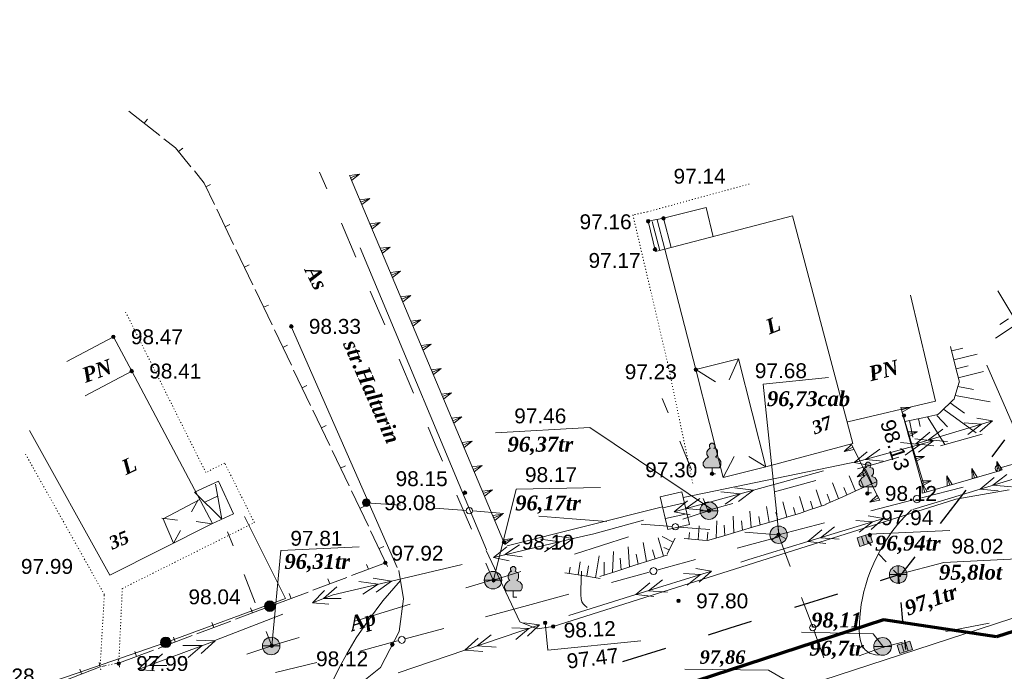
# Model space of a CAD drawing. Header units: millimetres. Extents: x 9396 to 25236, y 15106 to 31102.
# Tile 56 of 256: x 10199 to 10311, y 16521 to 16595. Entities that reach past the tile are written whole.
import ezdxf
from ezdxf.enums import TextEntityAlignment as Align

# ---------------------------------------------------------------- set-up
doc = ezdxf.new("R2010")
doc.units = ezdxf.units.MM
for name, pattern in [('DIVIDE', [1.25, 0.5, -0.25, 0, -0.25, 0, -0.25]), ('DOT', [0.25, 0, -0.25]), ('HIDDEN', [0.375, 0.25, -0.125])]:
    doc.linetypes.add(name, pattern=pattern)
for name, color, linetype, lineweight, true_color in [('1001010', 7, 'Continuous', 9, 0x000000), ('10010110', 7, 'Continuous', 20, 0xa25100), ('10010212', 7, 'Continuous', 9, 0x000000), ('10010230', 7, 'Continuous', 20, 0x000000), ('1060000', 7, 'Continuous', 9, 0x000000), ('1070000', 7, 'DOT', 9, 0x000000), ('2030012', 7, 'Continuous', 9, 0x000000), ('21100200', 7, 'HIDDEN', 0, 0x800080), ('3000105', 7, 'DIVIDE', 9, 0x000000), ('3000113', 7, 'Continuous', 9, 0x000000), ('3000140', 7, 'Continuous', 9, 0x000000), ('3000220', 7, 'Continuous', 9, 0x000000), ('4000210', 7, 'Continuous', 9, 0x000000), ('5010123', 7, 'Continuous', 9, 0x008000), ('5010210', 7, 'Continuous', 20, 0x008000), ('5010320', 7, 'Continuous', 20, 0x800000), ('5010420', 7, 'Continuous', 9, 0x000000), ('5010430', 7, 'Continuous', 9, 0x000000), ('5010560', 7, 'Continuous', 9, 0x000000), ('6011300', 1, 'Continuous', 20, 0xff0000), ('8010110', 7, 'Continuous', 20, 0x0080ff), ('8010200', 7, 'Continuous', 9, 0x000000), ('9010120', 7, 'Continuous', 20, 0x000000), ('9010200', 7, 'Continuous', 9, 0x000000)]:
    doc.layers.add(name, color=color, linetype=linetype, lineweight=lineweight, true_color=true_color)
doc.layers.add('Канализация', color=1, linetype='Continuous', lineweight=70)
doc.styles.add('10', font='timesbi.ttf', dxfattribs={"height": 0.001481})
doc.styles.add('12', font='timesbi.ttf', dxfattribs={"height": 0.001693})
doc.styles.add('13', font='timesbi.ttf', dxfattribs={"height": 0.001693})
doc.styles.add('2', font='timesbi.ttf', dxfattribs={"height": 0.001693})
doc.styles.add('3', font='timesbi.ttf', dxfattribs={"height": 0.001693})
doc.styles.add('9', font='timesbi.ttf', dxfattribs={"height": 0.001693})
doc.styles.add('F2', font='arial.ttf', dxfattribs={"height": 0.001693})

# ---------------------------------------------------------------- blocks, each defined once
blk = doc.blocks.new('SYMBOL21100200')
at = {"true_color": 0x800080}
h = blk.add_hatch(color=216, dxfattribs=at)
edge = h.paths.add_edge_path()
edge.add_arc((0, 0), 0.1, 0, 360)
at = {"color": 216, "linetype": 'Continuous', "lineweight": 0, "true_color": 0x800080}
blk.add_circle((0, 0), 0.1, dxfattribs=at)
blk = doc.blocks.new('SYMBOL4000210')
at = {"true_color": 0xffffff}
blk.add_hatch(color=7, dxfattribs=at).paths.add_polyline_path([(0.05, 1.75), (-0.05, 1.75), (-0.15, 1.65), (-0.15, 1.55), (-0.1, 1.45), (-0.15, 1.45), (-0.25, 1.35), (-0.3, 1.25), (-0.3, 1.1), (-0.25, 1), (-0.2, 0.95), (-0.3, 0.9), (-0.35, 0.85), (-0.4, 0.8), (-0.5, 0.65), (-0.5, 0.5), (-0.4, 0.35), (-0.3, 0.35), (-0.1, 0.35), (0, 0.35), (0.15, 0.35), (0.4, 0.35), (0.45, 0.4), (0.5, 0.5), (0.5, 0.7), (0.4, 0.85), (0.2, 0.95), (0.25, 1), (0.3, 1.1), (0.3, 1.3), (0.25, 1.4), (0.1, 1.45), (0.15, 1.55), (0.15, 1.65)])
at = {"color": 18, "linetype": 'Continuous', "lineweight": 0, "true_color": 0x000000, "flags": 128}
blk.add_lwpolyline([(0.05, 1.75), (-0.05, 1.75), (-0.15, 1.65), (-0.15, 1.55), (-0.1, 1.45), (-0.15, 1.45), (-0.25, 1.35), (-0.3, 1.25), (-0.3, 1.1), (-0.25, 1), (-0.2, 0.95), (-0.3, 0.9), (-0.35, 0.85), (-0.4, 0.8), (-0.5, 0.65), (-0.5, 0.5), (-0.4, 0.35), (-0.3, 0.35), (-0.1, 0.35), (0, 0.35), (0.15, 0.35), (0.4, 0.35), (0.45, 0.4), (0.5, 0.5), (0.5, 0.7), (0.4, 0.85), (0.2, 0.95), (0.25, 1), (0.3, 1.1), (0.3, 1.3), (0.25, 1.4), (0.1, 1.45), (0.15, 1.55), (0.15, 1.65), (0.05, 1.75)], close=True, dxfattribs=at)
blk.add_lwpolyline([(0, 0.35), (0, 0), (0.2, 0)], dxfattribs=at)
blk = doc.blocks.new('SYMBOL2030012')
at = {"true_color": 0xffffff}
h = blk.add_hatch(color=7, dxfattribs=at)
edge = h.paths.add_edge_path()
edge.add_arc((0, 0), 0.225, 0, 360)
at = {"true_color": 0x000000}
h = blk.add_hatch(color=18, dxfattribs=at)
edge = h.paths.add_edge_path()
edge.add_arc((0, 0), 0.05, 0, 360)
at = {"color": 18, "linetype": 'Continuous', "lineweight": 0, "true_color": 0x000000}
for radius in [0.225, 0.05]:
    blk.add_circle((0, 0), radius, dxfattribs=at)
blk = doc.blocks.new('SYMBOL9010200')
at = {"true_color": 0xffffff}
h = blk.add_hatch(color=7, dxfattribs=at)
edge = h.paths.add_edge_path()
edge.add_arc((0.01, 0), 0.495, 0, 360)
at = {"color": 18, "linetype": 'Continuous', "lineweight": 0, "true_color": 0x000000, "flags": 128}
for points in [[(0.0025, 0.0025), (-0.3845, -0.3005)], [(0.0025, 0.007), (-0.007, 0.495)], [(0.005, 0), (0.44, -0.238)]]:
    blk.add_lwpolyline(points, dxfattribs=at)
at = {"color": 18, "linetype": 'Continuous', "lineweight": 0, "true_color": 0x000000}
blk.add_circle((0.01, 0), 0.495, dxfattribs=at)
blk = doc.blocks.new('SYMBOL5010420')
at = {"true_color": 0xffffff}
h = blk.add_hatch(color=7, dxfattribs=at)
edge = h.paths.add_edge_path()
edge.add_arc((0, 0), 0.5, 0, 360)
at = {"color": 18, "linetype": 'Continuous', "lineweight": 9, "true_color": 0x000000, "flags": 128}
blk.add_lwpolyline([(-0.5, 0), (0.5, 0)], dxfattribs=at)
at = {"color": 18, "linetype": 'Continuous', "lineweight": 9, "true_color": 0x000000}
blk.add_circle((0, 0), 0.5, dxfattribs=at)
blk = doc.blocks.new('SYMBOL5010560')
at = {"true_color": 0xffffff}
blk.add_hatch(color=7, dxfattribs=at).paths.add_polyline_path([(-0.375, -0.25), (0.375, -0.25), (0.375, 0.25), (-0.375, 0.25)])
at = {"color": 18, "linetype": 'Continuous', "lineweight": 0, "true_color": 0x000000, "flags": 128}
blk.add_lwpolyline([(-0.375, -0.25), (0.375, -0.25), (0.375, 0.25), (-0.375, 0.25)], close=True, dxfattribs=at)
for points in [[(-0.125, -0.25), (-0.125, 0.25)], [(0.125, 0.25), (0.125, -0.25)]]:
    blk.add_lwpolyline(points, dxfattribs=at)
blk = doc.blocks.new('SYMBOL5010430')
at = {"true_color": 0xffffff}
h = blk.add_hatch(color=7, dxfattribs=at)
edge = h.paths.add_edge_path()
edge.add_arc((0, 0), 0.495, 0, 360)
at = {"color": 18, "linetype": 'Continuous', "lineweight": 0, "true_color": 0x000000, "flags": 128}
for points in [[(-0.495, 0), (0.495, 0)], [(0, -0.495), (0, 0.495)]]:
    blk.add_lwpolyline(points, dxfattribs=at)
at = {"color": 18, "linetype": 'Continuous', "lineweight": 0, "true_color": 0x000000}
blk.add_circle((0, 0), 0.495, dxfattribs=at)
blk = doc.blocks.new('SYMBOL8010200')
at = {"true_color": 0x000000}
h = blk.add_hatch(color=18, dxfattribs=at)
edge = h.paths.add_edge_path()
edge.add_arc((0, 0), 0.3, 0, 360)
at = {"color": 18, "linetype": 'Continuous', "lineweight": 0, "true_color": 0x000000}
blk.add_circle((0, 0), 0.3, dxfattribs=at)

msp = doc.modelspace()

# ---------------------------------------------------------------- linework, layer by layer
at = {"layer": '1001010', "color": 253}
for p, q in [((10272.31, 16572.59), (10277.15, 16573.82)), ((10277.15, 16573.82), (10277.95, 16570.48)), ((10271.05, 16572.22), (10271.9, 16568.92)), ((10272.46, 16569.06), (10271.61, 16572.4)), ((10272.46, 16569.06), (10286.98, 16572.86)), ((10276, 16555.36), (10272.46, 16569.06)), ((10204.51, 16556.29), (10209.81, 16559.11)), ((10280.85, 16556.59), (10279.78, 16554.21)), ((10211.89, 16555.2), (10206.59, 16552.38)), ((10276, 16555.36), (10278.24, 16553.97)), ((10279.11, 16543.1), (10280.36, 16545.48)), ((10283.96, 16544.32), (10282.02, 16545.48)), ((10219.45, 16540.54, 67.63), (10218.69, 16539.18, 67.63)), ((10220.21, 16540.28, 67.63), (10221.65, 16540.98, 67.63)), ((10215.3, 16538.47, 67.63), (10217.08, 16538.23, 67.63)), ((10220.99, 16537.84, 67.63), (10219.21, 16538.08, 67.63))]:
    msp.add_line(p, q, dxfattribs=at)
for points in [[(10272.46, 16569.06, 0), (10271.4, 16568.8, 0), (10270.58, 16572.24, 0), (10272.31, 16572.59, 0)], [(10272.31, 16572.59, 0), (10273.2, 16569.25, 0), (10273.2, 16569.25, 0)], [(10279.11, 16543.1, 0), (10283.96, 16544.32, 0), (10293.85, 16546.95, 0), (10286.98, 16572.86, 0)], [(10293.26, 16549.42, 0), (10303.24, 16551.78, 0), (10300.39, 16563.82, 0)], [(10209.81, 16559.11, 0), (10211.89, 16555.2, 0), (10221.07, 16537.88, 0), (10209.42, 16531.97, 0), (10200.28, 16548.44, 0)], [(10279.11, 16543.1, 0), (10276, 16555.36, 0), (10280.85, 16556.59, 0), (10283.96, 16544.32, 0)], [(10220.99, 16537.84, 67.63), (10223.45, 16538.96, 67.63), (10221.76, 16542.67, 67.63), (10219.04, 16541.44, 67.63), (10222.13, 16538.36, 67.63), (10221.4, 16542.33, 67.63)], [(10219.63, 16540.59, 135.26), (10215.48, 16538.38, 0), (10216.65, 16535.64, 0), (10217.43, 16537.05, 0)]]:
    msp.add_polyline3d(points, dxfattribs=at)
at = {"layer": '10010110'}
for points in [[(10297.31, 16522.9, 155.49), (10296.42, 16522.93, 158.08), (10295.74, 16523.13, 158.44), (10295.24, 16523.48, 157.05), (10294.91, 16523.94, 154.4), (10294.7, 16524.51, 150.96), (10294.6, 16525.14, 147.21), (10294.57, 16525.82, 143.65), (10294.59, 16526.52, 140.74), (10294.63, 16527.22, 138.87), (10294.7, 16527.93, 138.05), (10294.79, 16528.64, 138.19), (10294.92, 16529.37, 139.18), (10295.09, 16530.11, 140.93), (10295.3, 16530.88, 143.36), (10295.55, 16531.67, 146.36), (10295.86, 16532.49, 149.85), (10296.23, 16533.35, 153.67), (10296.65, 16534.23, 157.46), (10297.13, 16535.12, 160.8), (10297.68, 16536.02, 163.27), (10298.28, 16536.91, 164.45), (10298.95, 16537.78, 163.92), (10299.69, 16538.62, 161.25), (10300.49, 16539.42, 156.02)], [(10263.65, 16528.3, 165.53), (10263.38, 16528.52, 164.11), (10263.19, 16528.72, 162.71), (10263.05, 16528.96, 160.95), (10262.97, 16529.29, 158.46), (10262.93, 16529.75, 154.87), (10262.93, 16530.4, 149.81), (10262.96, 16531.27, 142.91), (10263.01, 16532.43, 133.8)], [(10242.43, 16531.38, 91.3), (10240.44, 16529.05, 81.22), (10238.78, 16526.87, 71.61), (10237.41, 16524.86, 63.28), (10236.32, 16523.05, 57.06), (10235.46, 16521.43, 53.74), (10234.8, 16520.04, 54.13), (10234.3, 16518.88, 59.04), (10233.95, 16517.98, 69.29)]]:
    msp.add_polyline3d(points, dxfattribs=at)
at = {"layer": '10010212', "color": 253}
for p, q in [((10311.51, 16561.14, 48.64), (10310.54, 16560.51, 48.64)), ((10312.07, 16560.27, 48.64), (10310.03, 16558.94, 48.64)), ((10305.44, 16555.97, 114.68), (10304.94, 16558, 114.68)), ((10305.07, 16557.49, 114.68), (10306.33, 16557.8, 114.68)), ((10305.32, 16556.47, 114.68), (10307.98, 16557.13, 114.68)), ((10305.94, 16553.93, 114.68), (10305.44, 16555.97, 114.68)), ((10305.57, 16555.46, 114.68), (10306.93, 16555.79, 114.68)), ((10305.82, 16554.44, 114.68), (10308.68, 16555.15, 114.68)), ((10305.32, 16551.92, 114.68), (10305.93, 16553.93, 114.68)), ((10305.78, 16553.43, 114.68), (10307.54, 16553.11, 114.68)), ((10303.76, 16550.5, 114.68), (10305.28, 16551.95, 114.68)), ((10305.47, 16552.42, 114.68), (10309.44, 16551.7, 114.68)), ((10304.14, 16550.86, 114.68), (10307.86, 16548.16, 114.68)), ((10304.9, 16551.59, 114.68), (10306.52, 16550.43, 114.68)), ((10299.75, 16549.45, 114.68), (10301.8, 16549.89, 114.68)), ((10300.27, 16549.56, 114.68), (10300.66, 16547.7, 114.68)), ((10301.29, 16549.78, 114.68), (10301.48, 16548.9, 114.68)), ((10302.32, 16550, 114.68), (10304.29, 16546.86, 114.68)), ((10303.38, 16550.14, 114.68), (10304.59, 16548.87, 114.68)), ((10296.03, 16542.4, 135.87), (10295.29, 16544.05, 135.87)), ((10294.12, 16541.55, 135.87), (10293.42, 16543.27, 135.87)), ((10290.29, 16539.87, 135.87), (10289.67, 16541.71, 135.87)), ((10292.21, 16540.7, 135.87), (10291.54, 16542.49, 135.87)), ((10294.6, 16541.76, 135.87), (10292.69, 16540.91, 135.87)), ((10293.17, 16541.12, 135.87), (10292.82, 16541.97, 135.87)), ((10296.51, 16542.61, 135.87), (10294.6, 16541.76, 135.87)), ((10295.08, 16541.97, 135.87), (10294.73, 16542.76, 135.87)), ((10288.31, 16539.19, 135.87), (10287.78, 16540.93, 135.87)), ((10292.69, 16540.91, 135.87), (10290.78, 16540.06, 135.87)), ((10291.26, 16540.27, 135.87), (10290.91, 16541.18, 135.87)), ((10284.31, 16537.98, 135.87), (10284.01, 16539.79, 135.87)), ((10286.32, 16538.57, 135.87), (10285.89, 16540.34, 135.87)), ((10287.32, 16538.87, 135.87), (10287.08, 16539.7, 135.87)), ((10290.79, 16540.04, 135.87), (10288.81, 16539.36, 135.87)), ((10289.3, 16539.53, 135.87), (10289.01, 16540.41, 135.87)), ((10280.3, 16536.8, 135.87), (10280.25, 16538.71, 135.87)), ((10282.3, 16537.39, 135.87), (10282.13, 16539.25, 135.87)), ((10283.31, 16537.69, 135.87), (10283.14, 16538.67, 135.87)), ((10286.82, 16538.72, 135.87), (10284.81, 16538.13, 135.87)), ((10285.31, 16538.28, 135.87), (10285.1, 16539.16, 135.87)), ((10276.25, 16536.01, 135.87), (10276.37, 16537.6, 135.87)), ((10278.29, 16536.21, 135.87), (10278.38, 16538.17, 135.87)), ((10279.3, 16536.5, 135.87), (10279.23, 16537.68, 135.87)), ((10282.81, 16537.54, 135.87), (10280.8, 16536.95, 135.87)), ((10281.3, 16537.09, 135.87), (10281.18, 16538.17, 135.87)), ((10284.81, 16538.13, 135.87), (10282.81, 16537.54, 135.87)), ((10272.32, 16534.15, 165.95), (10271.7, 16536.23, 165.95)), ((10273.41, 16535.75, 165.95), (10272.18, 16536.38, 165.95)), ((10273.64, 16536.2, 165.95), (10272.73, 16534.4, 165.95)), ((10276.77, 16535.97, 135.87), (10274.68, 16536.14, 135.87)), ((10275.2, 16536.09, 135.87), (10275.26, 16536.84, 135.87)), ((10277.29, 16535.93, 135.87), (10277.36, 16536.86, 135.87)), ((10280.8, 16536.95, 135.87), (10278.79, 16536.35, 135.87)), ((10268.47, 16532.91, 165.95), (10268.32, 16535.19, 165.95)), ((10270.4, 16533.53, 165.95), (10270, 16535.71, 165.95)), ((10272.96, 16534.85, 165.95), (10272.37, 16535.15, 165.95)), ((10264.61, 16531.7, 165.95), (10265, 16534.18, 165.95)), ((10266.54, 16532.29, 165.95), (10266.65, 16534.69, 165.95)), ((10267.51, 16532.6, 165.95), (10267.39, 16533.93, 165.95)), ((10269.43, 16533.22, 165.95), (10269.21, 16534.39, 165.95)), ((10272.8, 16534.31, 165.95), (10270.88, 16533.69, 165.95)), ((10271.36, 16533.84, 165.95), (10271.06, 16534.85, 165.95)), ((10261.61, 16532.18, 165.95), (10261.73, 16532.89, 165.95)), ((10262.61, 16532.02, 165.95), (10262.85, 16533.52, 165.95)), ((10263.61, 16531.86, 165.95), (10263.8, 16533.03, 165.95)), ((10265.58, 16531.98, 165.95), (10265.58, 16533.47, 165.95)), ((10268.95, 16533.07, 165.95), (10267.02, 16532.45, 165.95)), ((10270.88, 16533.69, 165.95), (10268.95, 16533.07, 165.95)), ((10263.11, 16531.94, 165.95), (10261.11, 16532.25, 165.95)), ((10265.11, 16531.62, 165.95), (10263.11, 16531.94, 165.95)), ((10267.02, 16532.45, 165.95), (10265.1, 16531.83, 165.95))]:
    msp.add_line(p, q, dxfattribs=at)
for points in [[(10301.8, 16549.89, 114.68), (10303.49, 16550.25, 114.68), (10303.76, 16550.5, 114.68)], [(10288.81, 16539.36, 135.87), (10287.76, 16539, 135.87), (10286.82, 16538.72, 135.87)], [(10278.79, 16536.35, 135.87), (10277.33, 16535.92, 135.87), (10276.77, 16535.97, 135.87)]]:
    msp.add_polyline3d(points, dxfattribs=at)
at = {"layer": '10010230', "color": 253}
for p, q in [((10236.77, 16577.17), (10237.78, 16577.6)), ((10254.19, 16535.73), (10236.77, 16577.17)), ((10237.93, 16574.41), (10238.94, 16574.84)), ((10239.09, 16571.65), (10240.11, 16572.08)), ((10240.25, 16568.89), (10241.27, 16569.31)), ((10241.41, 16566.12), (10242.43, 16566.55)), ((10242.58, 16563.36), (10243.59, 16563.79)), ((10243.74, 16560.6), (10244.75, 16561.03)), ((10244.9, 16557.84), (10245.91, 16558.26)), ((10246.06, 16555.07), (10247.07, 16555.5)), ((10247.22, 16552.31), (10248.23, 16552.74)), ((10299.36, 16550.79, 135.87), (10300.42, 16551.09, 135.87)), ((10301.68, 16542.42, 135.87), (10299.36, 16550.78, 135.87)), ((10248.38, 16549.55), (10249.4, 16549.98)), ((10300.13, 16548, 135.87), (10301.19, 16548.29, 135.87)), ((10249.54, 16546.79), (10250.56, 16547.21)), ((10293.84, 16546.55, 135.87), (10292.86, 16546.06, 135.87)), ((10293.84, 16546.55, 135.87), (10296.76, 16540.77, 135.87)), ((10300.91, 16545.21, 135.87), (10301.97, 16545.5, 135.87)), ((10250.7, 16544.02), (10251.72, 16544.45)), ((10307.67, 16543.05, 114.68), (10307.36, 16544.11, 114.68)), ((10310.5, 16543.88, 114.68), (10310.2, 16544.93, 114.68)), ((10295.3, 16543.67, 135.87), (10294.31, 16543.17, 135.87)), ((10310.5, 16543.87, 93.49), (10302.02, 16541.4, 135.87)), ((10304.84, 16542.23, 114.68), (10304.53, 16543.28, 114.68)), ((10251.86, 16541.26), (10252.88, 16541.69)), ((10301.68, 16542.42, 135.87), (10302.74, 16542.71, 135.87)), ((10302.01, 16541.4, 114.68), (10301.7, 16542.46, 114.68)), ((10296.75, 16540.79, 135.87), (10295.77, 16540.29, 135.87)), ((10253.03, 16538.5), (10254.04, 16538.92)), ((10254.19, 16535.74), (10255.2, 16536.16))]:
    msp.add_line(p, q, dxfattribs=at)
for points in [[(10236.89, 16576.9, 0), (10237.78, 16577.6, 0), (10236.65, 16577.45, 0)], [(10238.05, 16574.14, 0), (10238.94, 16574.84, 0), (10237.81, 16574.69, 0)], [(10239.21, 16571.37, 0), (10240.11, 16572.08, 0), (10238.98, 16571.93, 0)], [(10240.37, 16568.61, 0), (10241.27, 16569.31, 0), (10240.14, 16569.16, 0)], [(10241.53, 16565.85, 0), (10242.43, 16566.55, 0), (10241.3, 16566.4, 0)], [(10242.69, 16563.09, 0), (10243.59, 16563.79, 0), (10242.46, 16563.64, 0)], [(10243.85, 16560.32, 0), (10244.75, 16561.03, 0), (10243.62, 16560.88, 0)], [(10245.01, 16557.56, 0), (10245.91, 16558.26, 0), (10244.78, 16558.11, 0)], [(10246.18, 16554.8, 0), (10247.07, 16555.5, 0), (10245.94, 16555.35, 0)], [(10247.34, 16552.04, 0), (10248.23, 16552.74, 0), (10247.1, 16552.59, 0)], [(10299.44, 16550.52, 135.87), (10300.42, 16551.09, 135.87), (10299.28, 16551.07, 135.87)], [(10248.5, 16549.27, 0), (10249.4, 16549.98, 0), (10248.27, 16549.83, 0)], [(10300.21, 16547.72, 135.87), (10301.19, 16548.29, 135.87), (10300.06, 16548.28, 135.87)], [(10249.66, 16546.51, 0), (10250.56, 16547.21, 0), (10249.43, 16547.06, 0)], [(10293.69, 16546.84, 135.87), (10292.86, 16546.06, 135.87), (10293.99, 16546.26, 135.87)], [(10300.99, 16544.93, 135.87), (10301.97, 16545.5, 135.87), (10300.83, 16545.49, 135.87)], [(10250.82, 16543.75, 0), (10251.72, 16544.45, 0), (10250.59, 16544.3, 0)], [(10295.15, 16543.96, 135.87), (10294.31, 16543.17, 135.87), (10295.44, 16543.38, 135.87)], [(10307.96, 16543.13, 114.68), (10307.36, 16544.11, 114.68), (10307.39, 16542.97, 114.68)], [(10310.79, 16543.96, 114.68), (10310.2, 16544.93, 114.68), (10310.22, 16543.79, 114.68)], [(10305.13, 16542.31, 114.68), (10304.53, 16543.28, 114.68), (10304.56, 16542.14, 114.68)], [(10251.98, 16540.98, 0), (10252.88, 16541.69, 0), (10251.75, 16541.54, 0)], [(10301.76, 16542.14, 135.87), (10302.74, 16542.71, 135.87), (10301.6, 16542.7, 135.87)], [(10302.29, 16541.48, 114.68), (10301.7, 16542.46, 114.68), (10301.73, 16541.32, 114.68)], [(10296.61, 16541.07, 135.87), (10295.77, 16540.29, 135.87), (10296.9, 16540.5, 135.87)], [(10253.14, 16538.22, 0), (10254.04, 16538.92, 0), (10252.91, 16538.77, 0)], [(10254.3, 16535.46, 0), (10255.2, 16536.16, 0), (10254.07, 16536.01, 0)]]:
    msp.add_polyline3d(points, dxfattribs=at)
for points in [[(10236.89, 16576.9, 0), (10237.78, 16577.6, 0), (10236.65, 16577.45, 0), (10236.89, 16576.9, 0)], [(10238.05, 16574.14, 0), (10238.94, 16574.84, 0), (10237.81, 16574.69, 0), (10238.05, 16574.14, 0)], [(10239.21, 16571.37, 0), (10240.11, 16572.08, 0), (10238.98, 16571.93, 0), (10239.21, 16571.37, 0)], [(10240.37, 16568.61, 0), (10241.27, 16569.31, 0), (10240.14, 16569.16, 0), (10240.37, 16568.61, 0)], [(10241.53, 16565.85, 0), (10242.43, 16566.55, 0), (10241.3, 16566.4, 0), (10241.53, 16565.85, 0)], [(10242.69, 16563.09, 0), (10243.59, 16563.79, 0), (10242.46, 16563.64, 0), (10242.69, 16563.09, 0)], [(10243.85, 16560.32, 0), (10244.75, 16561.03, 0), (10243.62, 16560.88, 0), (10243.85, 16560.32, 0)], [(10245.01, 16557.56, 0), (10245.91, 16558.26, 0), (10244.78, 16558.11, 0), (10245.01, 16557.56, 0)], [(10246.18, 16554.8, 0), (10247.07, 16555.5, 0), (10245.94, 16555.35, 0), (10246.18, 16554.8, 0)], [(10247.34, 16552.04, 0), (10248.23, 16552.74, 0), (10247.1, 16552.59, 0), (10247.34, 16552.04, 0)], [(10299.44, 16550.52, 135.87), (10300.42, 16551.09, 135.87), (10299.28, 16551.07, 135.87), (10299.44, 16550.52, 135.87)], [(10248.5, 16549.27, 0), (10249.4, 16549.98, 0), (10248.27, 16549.83, 0), (10248.5, 16549.27, 0)], [(10300.21, 16547.72, 135.87), (10301.19, 16548.29, 135.87), (10300.06, 16548.28, 135.87), (10300.21, 16547.72, 135.87)], [(10249.66, 16546.51, 0), (10250.56, 16547.21, 0), (10249.43, 16547.06, 0), (10249.66, 16546.51, 0)], [(10293.69, 16546.84, 135.87), (10292.86, 16546.06, 135.87), (10293.99, 16546.26, 135.87), (10293.69, 16546.84, 135.87)], [(10300.99, 16544.93, 135.87), (10301.97, 16545.5, 135.87), (10300.83, 16545.49, 135.87), (10300.99, 16544.93, 135.87)], [(10250.82, 16543.75, 0), (10251.72, 16544.45, 0), (10250.59, 16544.3, 0), (10250.82, 16543.75, 0)], [(10295.15, 16543.96, 135.87), (10294.31, 16543.17, 135.87), (10295.44, 16543.38, 135.87), (10295.15, 16543.96, 135.87)], [(10307.96, 16543.13, 114.68), (10307.36, 16544.11, 114.68), (10307.39, 16542.97, 114.68), (10307.96, 16543.13, 114.68)], [(10310.79, 16543.96, 114.68), (10310.2, 16544.93, 114.68), (10310.22, 16543.79, 114.68), (10310.79, 16543.96, 114.68)], [(10305.13, 16542.31, 114.68), (10304.53, 16543.28, 114.68), (10304.56, 16542.14, 114.68), (10305.13, 16542.31, 114.68)], [(10251.98, 16540.98, 0), (10252.88, 16541.69, 0), (10251.75, 16541.54, 0), (10251.98, 16540.98, 0)], [(10301.76, 16542.14, 135.87), (10302.74, 16542.71, 135.87), (10301.6, 16542.7, 135.87), (10301.76, 16542.14, 135.87)], [(10302.29, 16541.48, 114.68), (10301.7, 16542.46, 114.68), (10301.73, 16541.32, 114.68), (10302.29, 16541.48, 114.68)], [(10296.61, 16541.07, 135.87), (10295.77, 16540.29, 135.87), (10296.9, 16540.5, 135.87), (10296.61, 16541.07, 135.87)], [(10253.14, 16538.22, 0), (10254.04, 16538.92, 0), (10252.91, 16538.77, 0), (10253.14, 16538.22, 0)], [(10254.3, 16535.46, 0), (10255.2, 16536.16, 0), (10254.07, 16536.01, 0), (10254.3, 16535.46, 0)]]:
    msp.add_polyline3d(points, close=True, dxfattribs=at)
at = {"layer": '1060000', "color": 253}
for p, q in [((10252.21, 16534.88), (10237.85, 16569.22)), ((10230.01, 16560.28), (10242.07, 16532.85)), ((10301.85, 16542.42, 157.34), (10299.45, 16550.53)), ((10274.69, 16540.22, 165.95), (10272.24, 16539.66, 165.95)), ((10274.97, 16538.98, 165.95), (10272.53, 16538.42, 165.95)), ((10295.69, 16536.65, 72.86), (10304.87, 16537.07, 195.88))]:
    msp.add_line(p, q, dxfattribs=at)
for points in [[(10285.47, 16536.35, 104.8), (10283.64, 16553.7, 196.22), (10291.07, 16554.48, 196.22)], [(10277.9, 16539.42, 165.95), (10263.94, 16548.79, 165.95), (10253.24, 16548.19, 165.95)], [(10252.18, 16534.8, 151.05), (10256, 16526.68, 151.05), (10257.98, 16525.88, 151.05), (10259.78, 16526.14, 151.05), (10305.54, 16540.62, 151.05), (10311.6, 16541.7, 151.05)], [(10253.02, 16531.4, 187.5), (10255.56, 16541.77, 158.86), (10265.15, 16541.94, 158.86)], [(10227.8, 16523.96, 166.98), (10228.82, 16534.78, 195.62), (10237.74, 16535.19, 195.62)], [(10298.99, 16532.06, 129.77), (10304.19, 16533.41, 196.76), (10312.52, 16533.86, 196.76)], [(10207.03, 16508.52, 109.06), (10237.32, 16519.21, 109.06), (10240.15, 16521.49, 109.06), (10242.27, 16525.57, 109.06), (10242.76, 16529.3, 109.06), (10242.25, 16532.52, 109.06)], [(10193.11, 16488.07, 188.43), (10229.26, 16500.06, 188.43), (10315.52, 16528.23, 188.43)], [(10258.88, 16526.56, 194.94), (10259.19, 16523.46, 175.57), (10269.74, 16524.52, 196.24)], [(10297.35, 16523.77, 85.02), (10296.16, 16525.3, 127.68), (10288, 16525.52, 127.68)], [(10293.27, 16515.93, 196.18), (10284.25, 16521.19, 191.1), (10274.73, 16521.28, 191.1)]]:
    msp.add_polyline3d(points, dxfattribs=at)
msp.add_polyline3d([(10272.81, 16537.18, 165.95), (10271.95, 16540.9, 165.95), (10274.4, 16541.46, 165.95), (10275.26, 16537.74, 165.95), (10272.81, 16537.18, 165.95)], close=True, dxfattribs=at)
at = {"layer": '1070000', "color": 253}
msp.add_line((10270.49, 16573.31), (10282.16, 16576.5), dxfattribs=at)
for points in [[(10270.49, 16573.31, 0), (10268.84, 16572.96, 0), (10272.76, 16556.24, 0), (10275.68, 16542.3, 0)], [(10210.42, 16522, 67.63), (10210.82, 16530.47, 67.63), (10225.83, 16537.97, 67.63), (10222.46, 16544.73, 67.63), (10220.31, 16543.66, 67.63), (10211.11, 16562.08, 67.63)], [(10208.3, 16521.56, 67.63), (10208.78, 16529.78, 67.63), (10199.76, 16545.86, 67.63)]]:
    msp.add_polyline3d(points, dxfattribs=at)
at = {"layer": '3000105', "color": 253}
for p, q in [((10208.2, 16522.05, 67.63), (10208.42, 16520.98, 67.63)), ((10210.42, 16522, 67.63), (10208.3, 16521.56, 67.63)), ((10210.52, 16521.51, 67.63), (10210.3, 16522.59, 67.63))]:
    msp.add_line(p, q, dxfattribs=at)
at = {"layer": '3000113', "color": 253}
for p, q in [((10294.57, 16544.95, 69.32), (10274.55, 16540.82, 101.49)), ((10254.56, 16535.33, 85.41), (10272.21, 16539.77, 85.41))]:
    msp.add_line(p, q, dxfattribs=at)
msp.add_polyline3d([(10310.32, 16564.34, 22.28), (10316.17, 16554.56, 22.28), (10349.08, 16564.62, 22.28), (10359.25, 16579.82, 22.28)], dxfattribs=at)
at = {"layer": '3000140', "color": 253}
msp.add_line((10310.33, 16544.12, 109.41), (10320.27, 16547, 109.18), dxfattribs=at)
msp.add_polyline3d([(10310.33, 16543.8, 109.29), (10310.5, 16543.84, 109.29), (10310.62, 16543.96, 109.29), (10310.66, 16544.13, 109.29), (10310.62, 16544.29, 109.29), (10310.5, 16544.41, 109.29), (10310.33, 16544.46, 109.29), (10310.17, 16544.41, 109.29), (10310.05, 16544.29, 109.29), (10310, 16544.13, 109.29), (10310.05, 16543.96, 109.29), (10310.17, 16543.84, 109.29), (10310.33, 16543.8, 109.29)], close=True, dxfattribs=at)
at = {"layer": '3000220', "color": 253}
for p, q in [((10211.56, 16584.76), (10215.07, 16582.01)), ((10213.31, 16583.38), (10213.68, 16583.86)), ((10217.22, 16580.17), (10217.68, 16580.55)), ((10220.32, 16576.17), (10220.86, 16576.43)), ((10221.55, 16573.61), (10223.47, 16569.59)), ((10222.51, 16571.6), (10223.05, 16571.86)), ((10223.73, 16569.04), (10225.66, 16565.01)), ((10224.69, 16567.03), (10225.24, 16567.28)), ((10225.92, 16564.46), (10227.84, 16560.44)), ((10226.88, 16562.45), (10227.42, 16562.71)), ((10228.11, 16559.89), (10230.03, 16555.86)), ((10229.07, 16557.88), (10229.61, 16558.14)), ((10230.29, 16555.32), (10232.22, 16551.29)), ((10231.26, 16553.3), (10231.8, 16553.56)), ((10232.48, 16550.74), (10234.41, 16546.72)), ((10233.44, 16548.73), (10233.98, 16548.99)), ((10234.67, 16546.17), (10236.59, 16542.14)), ((10235.63, 16544.15), (10236.17, 16544.41)), ((10236.86, 16541.59), (10238.78, 16537.57)), ((10237.82, 16539.58), (10238.36, 16539.84)), ((10239.04, 16537.02), (10240.97, 16532.99)), ((10240, 16535.01), (10240.55, 16535.26)), ((10236.85, 16531.93, 145.81), (10240.72, 16533.38, 145.81)), ((10238.78, 16532.65, 145.81), (10238.57, 16533.21, 145.81)), ((10232.46, 16530.27, 145.81), (10236.33, 16531.73, 145.81)), ((10234.39, 16531, 145.81), (10234.18, 16531.56, 145.81)), ((10228.07, 16528.62, 145.81), (10231.93, 16530.07, 145.81)), ((10230, 16529.35, 145.81), (10229.79, 16529.91, 145.81)), ((10223.68, 16526.97, 145.81), (10227.54, 16528.42, 145.81)), ((10225.61, 16527.69, 145.81), (10225.4, 16528.26, 145.81)), ((10219.29, 16525.31, 145.81), (10223.15, 16526.77, 145.81)), ((10221.22, 16526.04, 145.81), (10221.01, 16526.6, 145.81)), ((10214.9, 16523.66, 145.81), (10218.76, 16525.12, 145.81)), ((10216.83, 16524.39, 145.81), (10216.62, 16524.95, 145.81)), ((10210.5, 16522.01, 145.81), (10214.37, 16523.46, 145.81)), ((10212.44, 16522.74, 145.81), (10212.23, 16523.3, 145.81)), ((10204.09, 16519.94, 196.4), (10208.3, 16521.57, 196.4)), ((10206.2, 16520.75, 196.4), (10205.98, 16521.31, 196.4))]:
    msp.add_line(p, q, dxfattribs=at)
for points in [[(10215.55, 16581.63, 0), (10216.88, 16580.59, 0), (10218.62, 16578.44, 0)], [(10219.01, 16577.96, 0), (10220.13, 16576.58, 0), (10221.28, 16574.16, 0)]]:
    msp.add_polyline3d(points, dxfattribs=at)
at = {"layer": '5010123'}
msp.add_line((10314.76, 16542.74, 107.11), (10309.08, 16555.86, 107.11), dxfattribs=at)
at = {"layer": '5010210'}
for p, q in [((10234.07, 16575.91), (10233.24, 16577.84)), ((10235.71, 16572.04), (10237.35, 16568.17)), ((10239.81, 16562.37), (10238.99, 16564.3)), ((10240.64, 16560.44), (10239.81, 16562.37)), ((10242.28, 16556.57), (10243.92, 16552.7)), ((10272.17, 16552.08, 96.44), (10272.84, 16550.45, 96.44)), ((10246.38, 16546.9), (10245.56, 16548.83)), ((10308.52, 16548.01, 109.23), (10303.8, 16546.7, 109.23)), ((10247.2, 16544.96), (10246.38, 16546.9)), ((10275.49, 16543.96, 96.44), (10274.16, 16547.21, 96.44)), ((10296.72, 16544.73, 109.23), (10299.08, 16545.39, 109.23)), ((10294.36, 16544.08, 109.23), (10296.72, 16544.73, 109.23)), ((10289.64, 16542.77, 109.23), (10284.92, 16541.46, 109.23)), ((10248.85, 16541.1), (10250.49, 16537.23)), ((10276.82, 16540.71, 96.44), (10277.48, 16539.08, 96.44)), ((10277.85, 16539.49, 109.23), (10280.2, 16540.15, 109.23)), ((10277.56, 16539.34, 96.44), (10274.5, 16538.35, 96.44)), ((10222.78, 16536.93, 181.3), (10223.41, 16535.31, 181.3)), ((10262.22, 16534.38, 96.44), (10268.36, 16536.36, 96.44)), ((10252.95, 16531.43), (10252.13, 16533.36)), ((10225.91, 16528.82, 181.3), (10224.66, 16532.07, 181.3)), ((10256.09, 16532.39, 96.44), (10253.02, 16531.4, 96.44)), ((10253.04, 16531.51, 126.14), (10249.87, 16530.56, 126.14)), ((10237.23, 16526.77, 126.14), (10243.55, 16528.67, 126.14)), ((10304.39, 16525.57, 175.35), (10309.34, 16526.54, 175.35)), ((10227.17, 16525.58, 181.3), (10227.8, 16523.96, 181.3)), ((10230.91, 16524.88, 126.14), (10227.74, 16523.93, 126.14)), ((10224.96, 16522.99, 148.53), (10227.8, 16523.96, 148.53)), ((10299.48, 16524.38, 175.35), (10297.05, 16523.72, 175.35)), ((10297.05, 16523.72, 176.44), (10294.57, 16522.82, 176.44))]:
    msp.add_line(p, q, dxfattribs=at)
at = {"layer": '5010320', "lineweight": 30}
for p, q in [((10311.08, 16547.36, 114.22), (10309.62, 16545.46, 114.22)), ((10303.79, 16537.86, 114.22), (10306.71, 16541.66, 114.22)), ((10295.49, 16535.84, 132.71), (10295.91, 16535.37, 132.71)), ((10297.62, 16533.49, 132.71), (10296.77, 16534.43, 132.71)), ((10300.88, 16534.06, 114.22), (10299.42, 16532.16, 114.22)), ((10296.98, 16531.38, 114.22), (10299.42, 16532.16, 114.22)), ((10298.47, 16532.56, 132.71), (10298.9, 16532.09, 132.71)), ((10298.99, 16532.07, 140.21), (10299.1, 16531, 140.21)), ((10292.09, 16529.84, 114.22), (10287.21, 16528.3, 114.22)), ((10299.51, 16526.74, 140.21), (10299.31, 16528.87, 140.21)), ((10279.88, 16525.98, 114.22), (10282.32, 16526.75, 114.22)), ((10277.44, 16525.21, 114.22), (10279.88, 16525.98, 114.22)), ((10299.72, 16524.61, 140.21), (10299.83, 16523.55, 140.21)), ((10272.55, 16523.66, 114.22), (10267.67, 16522.12, 114.22))]:
    msp.add_line(p, q, dxfattribs=at)
at = {"layer": '6011300'}
for p, q in [((10300.98, 16546.92, 131.14), (10309.7, 16549.55, 131.14)), ((10302.98, 16547.26, 93.24), (10294, 16544.8, 93.24)), ((10302.98, 16547.26, 93.24), (10300.87, 16547.51, 93.24)), ((10300.98, 16546.92, 131.14), (10302.59, 16548.24, 131.14)), ((10302.98, 16547.26, 93.24), (10301.29, 16545.97, 93.24)), ((10300.98, 16546.92, 131.14), (10303.05, 16546.71, 131.14)), ((10290.51, 16543.84, 93.24), (10282.53, 16541.65, 93.24)), ((10308.3, 16541.78, 115.51), (10309.88, 16543.09, 115.51)), ((10282.53, 16541.65, 93.24), (10280.42, 16541.91, 93.24)), ((10300.66, 16539.45, 115.51), (10308.3, 16541.78, 115.51)), ((10308.3, 16541.78, 115.51), (10310.34, 16541.56, 115.51)), ((10282.53, 16541.65, 93.24), (10273.55, 16539.19, 93.24)), ((10282.53, 16541.65, 93.24), (10280.84, 16540.36, 93.24)), ((10288.73, 16535.82, 115.51), (10297.32, 16538.43, 115.51)), ((10262.05, 16536.14, 93.24), (10252.99, 16534.01, 93.24)), ((10262.05, 16536.14, 93.24), (10259.96, 16536.47, 93.24)), ((10262.05, 16536.14, 93.24), (10260.32, 16534.91, 93.24)), ((10288.73, 16535.82, 115.51), (10290.31, 16537.13, 115.51)), ((10288.73, 16535.82, 115.51), (10290.77, 16535.6, 115.51)), ((10249.46, 16533.19, 93.24), (10241.41, 16531.3, 93.24)), ((10241.41, 16531.3, 93.24), (10239.31, 16531.63, 93.24)), ((10269.18, 16529.77, 115.51), (10277.76, 16532.44, 115.51)), ((10241.41, 16531.3, 93.24), (10239.67, 16530.07, 93.24)), ((10269.18, 16529.77, 115.51), (10270.75, 16531.1, 115.51)), ((10261.56, 16527.4, 115.51), (10269.18, 16529.77, 115.51)), ((10269.18, 16529.77, 115.51), (10271.23, 16529.57, 115.51)), ((10229.07, 16527.54, 93.24), (10221.35, 16524.55, 93.24)), ((10249.73, 16523.44, 115.51), (10258.23, 16526.34, 115.51)), ((10221.36, 16524.53, 93.24), (10212.64, 16521.25, 93.24)), ((10221.36, 16524.53, 93.24), (10219.24, 16524.59, 93.24)), ((10221.36, 16524.53, 93.24), (10219.8, 16523.09, 93.24)), ((10249.73, 16523.44, 115.51), (10251.27, 16524.81, 115.51)), ((10242.17, 16520.87, 115.51), (10249.73, 16523.44, 115.51)), ((10249.73, 16523.44, 115.51), (10251.78, 16523.3, 115.51))]:
    msp.add_line(p, q, dxfattribs=at)
for points in [[(10307.92, 16549.84, 131.14), (10309.7, 16549.55, 131.14), (10308.28, 16548.28, 131.14)], [(10302.43, 16547.36, 131.14), (10304.07, 16548.58, 131.14), (10302.43, 16547.36, 131.14), (10304.6, 16547.17, 131.14)], [(10306.49, 16549.31, 131.14), (10308.44, 16549.17, 131.14), (10306.9, 16547.97, 131.14)], [(10297.28, 16544.97, 93.24), (10295.29, 16545.15, 93.24), (10296.91, 16546.32, 93.24)], [(10301.48, 16546.85, 93.24), (10299.77, 16545.65, 93.24), (10301.48, 16546.85, 93.24), (10299.27, 16547.07, 93.24)], [(10295.81, 16544.46, 93.24), (10294, 16544.8, 93.24), (10295.48, 16546.03, 93.24)], [(10308.3, 16541.78, 115.51), (10313.54, 16543.37, 115.51), (10316.86, 16544.48, 115.51)], [(10309.73, 16542.21, 115.51), (10311.34, 16543.43, 115.51), (10309.73, 16542.21, 115.51), (10311.87, 16542.03, 115.51)], [(10276.82, 16539.37, 93.24), (10274.84, 16539.55, 93.24), (10276.45, 16540.72, 93.24)], [(10281.03, 16541.24, 93.24), (10279.32, 16540.05, 93.24), (10281.03, 16541.24, 93.24), (10278.82, 16541.47, 93.24)], [(10275.35, 16538.86, 93.24), (10273.55, 16539.19, 93.24), (10275.03, 16540.43, 93.24)], [(10295.56, 16538.73, 115.51), (10297.32, 16538.43, 115.51), (10295.93, 16537.17, 115.51)], [(10270.06, 16538.24, 93.24), (10264.4, 16536.69, 93.24), (10262.05, 16536.14, 93.24)], [(10290.16, 16536.25, 115.51), (10291.77, 16537.47, 115.51), (10290.16, 16536.25, 115.51), (10292.3, 16536.07, 115.51)], [(10294.16, 16538.2, 115.51), (10296.08, 16538.05, 115.51), (10294.56, 16536.86, 115.51)], [(10260.54, 16535.78, 93.24), (10258.79, 16534.65, 93.24), (10260.54, 16535.78, 93.24), (10258.34, 16536.09, 93.24)], [(10254.78, 16533.61, 93.24), (10252.99, 16534.01, 93.24), (10254.52, 16535.19, 93.24)], [(10256.27, 16534.06, 93.24), (10254.3, 16534.32, 93.24), (10255.95, 16535.43, 93.24)], [(10281.09, 16533.48, 115.51), (10282.03, 16533.78, 115.51), (10288.73, 16535.82, 115.51)], [(10275.99, 16532.73, 115.51), (10277.76, 16532.44, 115.51), (10276.38, 16531.18, 115.51)], [(10274.6, 16532.19, 115.51), (10276.52, 16532.06, 115.51), (10275.01, 16530.86, 115.51)], [(10241.41, 16531.3, 93.24), (10234.78, 16529.75, 93.24), (10232.44, 16528.84, 93.24)], [(10235.69, 16529.35, 93.24), (10233.7, 16529.33, 93.24), (10235.18, 16530.66, 93.24)], [(10239.9, 16530.95, 93.24), (10238.14, 16529.82, 93.24), (10239.9, 16530.95, 93.24), (10237.7, 16531.25, 93.24)], [(10270.61, 16530.22, 115.51), (10272.21, 16531.45, 115.51), (10270.61, 16530.22, 115.51), (10272.76, 16530.05, 115.51)], [(10234.28, 16528.7, 93.24), (10232.44, 16528.84, 93.24), (10233.8, 16530.23, 93.24)], [(10255.08, 16526.01, 115.51), (10257, 16525.92, 115.51), (10255.53, 16524.68, 115.51)], [(10256.46, 16526.58, 115.51), (10258.23, 16526.34, 115.51), (10256.88, 16525.04, 115.51)], [(10251.15, 16523.93, 115.51), (10252.72, 16525.2, 115.51), (10251.15, 16523.93, 115.51), (10253.29, 16523.81, 115.51)], [(10219.91, 16523.98, 93.24), (10218.31, 16522.64, 93.24), (10219.91, 16523.98, 93.24), (10217.69, 16524, 93.24)], [(10215.89, 16521.73, 93.24), (10213.9, 16521.73, 93.24), (10215.4, 16523.04, 93.24)], [(10214.48, 16521.09, 93.24), (10212.64, 16521.25, 93.24), (10214.01, 16522.62, 93.24)]]:
    msp.add_polyline3d(points, dxfattribs=at)
at = {"layer": '8010110'}
msp.add_polyline3d([(10176.55, 16510.09, 196.68), (10186.35, 16514.21, 194.72), (10196.15, 16517.65, 196.88), (10204.46, 16520.42, 190.67), (10215.76, 16524.34, 191.54), (10229.35, 16529.35, 195.04), (10224.7, 16538.64, 137.1)], dxfattribs=at)
at = {"layer": '9010120', "color": 253}
for p, q in [((10301.65, 16540.78, 135.87), (10306.37, 16542, 135.87)), ((10295.88, 16539.29, 135.87), (10300.7, 16540.54, 135.87)), ((10242.45, 16539.93), (10238.55, 16540.23)), ((10246.35, 16539.62), (10249.94, 16539.34)), ((10250.65, 16539.29), (10254.16, 16539.01)), ((10261.96, 16538.41), (10258.14, 16538.7)), ((10265.87, 16538.1), (10261.96, 16538.41)), ((10269.77, 16537.8), (10273.36, 16537.52)), ((10274.06, 16537.46), (10277.57, 16537.19)), ((10290.63, 16537.93, 135.87), (10285.38, 16536.58, 135.87)), ((10280.71, 16535.05, 75.53), (10285.47, 16536.36, 75.53)), ((10285.38, 16536.58), (10281.55, 16536.88)), ((10285.47, 16536.36, 114.22), (10286.72, 16532.98, 114.22)), ((10275.94, 16533.75, 75.53), (10271.56, 16532.55, 75.53)), ((10270.7, 16532.32, 75.53), (10266.41, 16531.14, 75.53)), ((10256.88, 16528.54, 75.53), (10261.55, 16529.81, 75.53)), ((10289.16, 16526.36, 114.22), (10288.01, 16529.46, 114.22)), ((10252.11, 16527.23, 75.53), (10256.88, 16528.54, 75.53)), ((10247.35, 16525.93, 75.53), (10242.96, 16524.73, 75.53)), ((10290.55, 16522.57, 114.22), (10289.39, 16525.74, 114.22)), ((10242.1, 16524.5, 75.53), (10237.81, 16523.33, 75.53)), ((10228.23, 16520.92, 75.53), (10232.93, 16522.06, 75.53))]:
    msp.add_line(p, q, dxfattribs=at)
for points in [[(10301.12, 16540.23, 135.87), (10301.33, 16540.28, 135.87), (10301.49, 16540.43, 135.87), (10301.54, 16540.64, 135.87), (10301.49, 16540.85, 135.87), (10301.33, 16541, 135.87), (10301.12, 16541.06, 135.87), (10300.92, 16541, 135.87), (10300.76, 16540.85, 135.87), (10300.71, 16540.64, 135.87), (10300.76, 16540.43, 135.87), (10300.92, 16540.28, 135.87), (10301.12, 16540.23, 135.87)], [(10250.26, 16538.96, 0), (10250.44, 16539.01, 0), (10250.57, 16539.14, 0), (10250.62, 16539.32, 0), (10250.57, 16539.5, 0), (10250.44, 16539.63, 0), (10250.26, 16539.68, 0), (10250.08, 16539.63, 0), (10249.94, 16539.5, 0), (10249.9, 16539.32, 0), (10249.94, 16539.14, 0), (10250.08, 16539.01, 0), (10250.26, 16538.96, 0)], [(10273.67, 16537.13, 0), (10273.85, 16537.18, 0), (10273.98, 16537.31, 0), (10274.03, 16537.49, 0), (10273.98, 16537.67, 0), (10273.85, 16537.8, 0), (10273.67, 16537.85, 0), (10273.49, 16537.8, 0), (10273.36, 16537.67, 0), (10273.31, 16537.49, 0), (10273.36, 16537.31, 0), (10273.49, 16537.18, 0), (10273.67, 16537.13, 0)], [(10271.18, 16532.05, 75.53), (10271.37, 16532.1, 75.53), (10271.52, 16532.25, 75.53), (10271.57, 16532.45, 75.53), (10271.52, 16532.65, 75.53), (10271.37, 16532.79, 75.53), (10271.18, 16532.84, 75.53), (10270.98, 16532.79, 75.53), (10270.83, 16532.65, 75.53), (10270.78, 16532.45, 75.53), (10270.83, 16532.25, 75.53), (10270.98, 16532.1, 75.53), (10271.18, 16532.05, 75.53)], [(10289.28, 16525.66, 114.22), (10289.46, 16525.71, 114.22), (10289.59, 16525.84, 114.22), (10289.64, 16526.02, 114.22), (10289.59, 16526.19, 114.22), (10289.46, 16526.32, 114.22), (10289.28, 16526.37, 114.22), (10289.11, 16526.32, 114.22), (10288.98, 16526.19, 114.22), (10288.93, 16526.02, 114.22), (10288.98, 16525.84, 114.22), (10289.11, 16525.71, 114.22), (10289.28, 16525.66, 114.22)], [(10242.58, 16524.23, 75.53), (10242.78, 16524.28, 75.53), (10242.92, 16524.43, 75.53), (10242.98, 16524.63, 75.53), (10242.92, 16524.83, 75.53), (10242.78, 16524.97, 75.53), (10242.58, 16525.03, 75.53), (10242.38, 16524.97, 75.53), (10242.23, 16524.83, 75.53), (10242.18, 16524.63, 75.53), (10242.23, 16524.43, 75.53), (10242.38, 16524.28, 75.53), (10242.58, 16524.23, 75.53)]]:
    msp.add_polyline3d(points, close=True, dxfattribs=at)
at = {"layer": 'Канализация', "elevation": 53}
msp.add_lwpolyline([(12228.43, 17139.82), (12021.44, 17074.81), (11795.93, 17002.9), (11329.52, 16854.74), (11115.67, 16787.38), (10954.57, 16736.61), (10592.24, 16620.2), (10486.13, 16586.85), (10372.91, 16549.13), (10338.97, 16538.59), (10329.35, 16531.16), (10310.18, 16524.96), (10297.32, 16526.92), (10197.76, 16494.35), (10167.88, 16483.3), (10086.56, 16408.9), (10007.55, 16330.7)], dxfattribs=at)

# ---------------------------------------------------------------- block references
at = {"layer": '2030012', "color": 253, "xscale": 2, "yscale": 2, "zscale": 2}
msp.add_blockref('SYMBOL2030012', (10238.55, 16540.23), dxfattribs=at)
at = {"layer": '21100200', "xscale": 2, "yscale": 2, "zscale": 2}
for p in [(10270.58, 16572.24, 194.32), (10272.32, 16572.58, 194.28), (10271.36, 16569.04, 194.34), (10230.02, 16560.28, 196.66), (10209.8, 16559.1, 196.94), (10211.88, 16555.2, 196.82), (10276, 16555.36, 194.46), (10299.64, 16550.14, 196.26), (10277.84, 16543.52, 194.6), (10249.76, 16541.36, 196.3), (10295.48, 16541.28, 196.24), (10238.56, 16540.22, 196.16), (10277.48, 16539.32, 194.92), (10285.38, 16536.58, 195.36), (10295.76, 16536.56, 195.88), (10254.2, 16535.74, 196.2), (10240.72, 16533.38, 195.84), (10253.02, 16531.4, 196.34), (10299.1, 16531.98, 196.04), (10227.58, 16528.46, 196.08), (10274.03, 16529.06, 195.6), (10258.88, 16526.56, 194.94), (10259.78, 16526.14, 196.24), (10227.8, 16523.96, 195.62), (10241.5, 16524.09, 196.24), (10210.4, 16521.94, 195.98)]:
    msp.add_blockref('SYMBOL21100200', p, dxfattribs=at)
at = {"layer": '4000210', "color": 253, "xscale": 2, "yscale": 2, "zscale": 2}
for p in [(10277.84, 16543.51), (10295.57, 16541.35, 170.38), (10255.25, 16529.49, 151.05)]:
    msp.add_blockref('SYMBOL4000210', p, dxfattribs=at)
at = {"layer": '5010420', "color": 253, "xscale": 2, "yscale": 2, "zscale": 2}
for p in [(10277.48, 16539.32, 184.78), (10252.95, 16531.42, 151.05), (10227.74, 16523.93, 126.14), (10297.22, 16523.88, 127.68)]:
    msp.add_blockref('SYMBOL5010420', p, dxfattribs=at)
at = {"layer": '5010430', "color": 253, "xscale": 2, "yscale": 2, "zscale": 2}
msp.add_blockref('SYMBOL5010430', (10298.99, 16532.06, 114.22), dxfattribs=at)
at = {"layer": '5010560', "color": 253, "xscale": 2, "yscale": 2, "zscale": 2}
for p, rotation in [((10295.2, 16535.97, 196.12), 18.02688299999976), ((10299.74, 16523.79, 159.68), 17.82689999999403)]:
    msp.add_blockref('SYMBOL5010560', p, dxfattribs=dict(at, rotation=rotation))
at = {"layer": '8010200', "color": 253, "xscale": 2, "yscale": 2, "zscale": 2}
for p in [(10227.58, 16528.46, 196.08), (10215.76, 16524.34, 191.54)]:
    msp.add_blockref('SYMBOL8010200', p, dxfattribs=at)
at = {"layer": '9010200', "color": 253, "xscale": 2, "yscale": 2, "zscale": 2}
msp.add_blockref('SYMBOL9010200', (10285.38, 16536.58, 191.1), dxfattribs=at)

# ---------------------------------------------------------------- texts
at = {"layer": '1001010', "color": 253, "style": '9'}
for s, height, rotation, p in [('L', 1.69, 21.1, (10284.04, 16560.14)), ('PN', 1.693, 19.9, (10206.34, 16554.64, 93.52)), ('PN', 1.693, 13.9, (10295.67, 16554.86)), ('L', 1.69, 25.2, (10210.88, 16544.12))]:
    msp.add_text(s, height=height, rotation=rotation, dxfattribs=at).set_placement(p, align=Align.MIDDLE_LEFT)
at = {"layer": '1001010', "color": 1, "true_color": 0xff0000, "style": '10'}
for s, rotation, p in [('37', 20.1, (10289.26, 16548.68)), ('35', 22.6, (10209.4, 16535.56))]:
    msp.add_text(s, height=1.481, rotation=rotation, dxfattribs=at).set_placement(p, align=Align.MIDDLE_LEFT)
at = {"layer": '1060000', "color": 253, "style": '2'}
for s, rotation, p in [('As', 296.7, (10232.26, 16567.03)), ('str.Halturin', 293.7, (10236.65, 16558.63, 109.9))]:
    msp.add_text(s, height=1.693, rotation=rotation, dxfattribs=at).set_placement(p, align=Align.MIDDLE_LEFT)
at = {"layer": '21100200', "color": 253, "style": 'F2'}
for s, p in [('97.14', (10273.46, 16577.36, 194.28)), ('97.16', (10262.78, 16572.18, 194.32)), ('97.17', (10263.8, 16567.78, 194.34)), ('98.33', (10232.02, 16560.28, 196.66)), ('98.47', (10211.8, 16559.1, 196.94)), ('98.41', (10213.88, 16555.2, 196.82)), ('97.23', (10267.92, 16555.12, 194.46)), ('97.68', (10282.7, 16555.24, 195.36)), ('97.46', (10255.36, 16550.1, 194.92)), ('98.17', (10256.58, 16543.42, 196.34)), ('97.30', (10270.24, 16543.96, 194.6)), ('98.15', (10241.88, 16542.96, 196.3)), ('98.12', (10297.48, 16541.28, 196.24)), ('98.08', (10240.56, 16540.22, 196.16)), ('97.94', (10297.06, 16538.52, 195.88)), ('97.81', (10229.92, 16536.18, 195.62)), ('98.10', (10256.2, 16535.74, 196.2)), ('98.02', (10305.04, 16535.28, 196.04)), ('97.92', (10241.4, 16534.48, 132.08)), ('97.99', (10199.3, 16532.98, 195.98)), ('98.04', (10218.34, 16529.52, 138.86)), ('97.80', (10276.03, 16529.06, 195.6)), ('97.99', (10212.4, 16521.94, 195.98)), ('98.12', (10232.84, 16522.47, 33.3)), ('98.28', (10194.94, 16520.52, 196.56))]:
    msp.add_text(s, height=1.693, dxfattribs=at).set_placement(p, align=Align.MIDDLE_LEFT)
for s, rotation, p in [('98.13', 287.9, (10297.72, 16549.6, 74.82)), ('98.12', 2.3, (10260.98, 16525.7, 180.3)), ('97.47', 7, (10261.34, 16522.18, 184.1))]:
    msp.add_text(s, height=1.693, rotation=rotation, dxfattribs=at).set_placement(p, align=Align.MIDDLE_LEFT)
at = {"layer": '5010210', "color": 253, "style": '3'}
msp.add_text('Ap', height=1.693, rotation=16.6, dxfattribs=at).set_placement((10236.69, 16526.4, 126.14), align=Align.MIDDLE_LEFT)
at = {"layer": '5010420', "color": 253}
for s, style, p in [('96,37tr', '12', (10254.6, 16546.88, 184.78)), ('96,17tr', '12', (10255.47, 16540.2, 151.05)), ('96,31tr', '12', (10229.24, 16533.55, 126.14)), ('98,11', '12', (10289.1, 16526.88, 127.68)), ('96,7tr', '13', (10288.9, 16523.68, 127.68))]:
    msp.add_text(s, height=1.693, dxfattribs=dict(at, style=style)).set_placement(p, align=Align.MIDDLE_LEFT)
at = {"layer": '5010430', "color": 253, "style": '12'}
msp.add_text('95,8lot', height=1.693, dxfattribs=at).set_placement((10303.63, 16532.32, 114.22), align=Align.MIDDLE_LEFT)
at = {"layer": '5010430', "color": 253, "style": '13'}
msp.add_text('97,1tr', height=1.693, rotation=19.5, dxfattribs=at).set_placement((10299.81, 16528.16, 162.88), align=Align.MIDDLE_LEFT)
at = {"layer": '5010560', "color": 253, "style": '2'}
msp.add_text('96,94tr', height=1.693, dxfattribs=at).set_placement((10296.36, 16535.63, 196.12), align=Align.MIDDLE_LEFT)
at = {"layer": '9010200', "color": 253, "style": '12'}
for s, height, p in [('96,73cab', 1.693, (10284.08, 16552.06, 191.1)), ('97,86', 1.527, (10276.43, 16522.67, 191.1))]:
    msp.add_text(s, height=height, dxfattribs=at).set_placement(p, align=Align.MIDDLE_LEFT)

doc.saveas('drawing.dxf')
